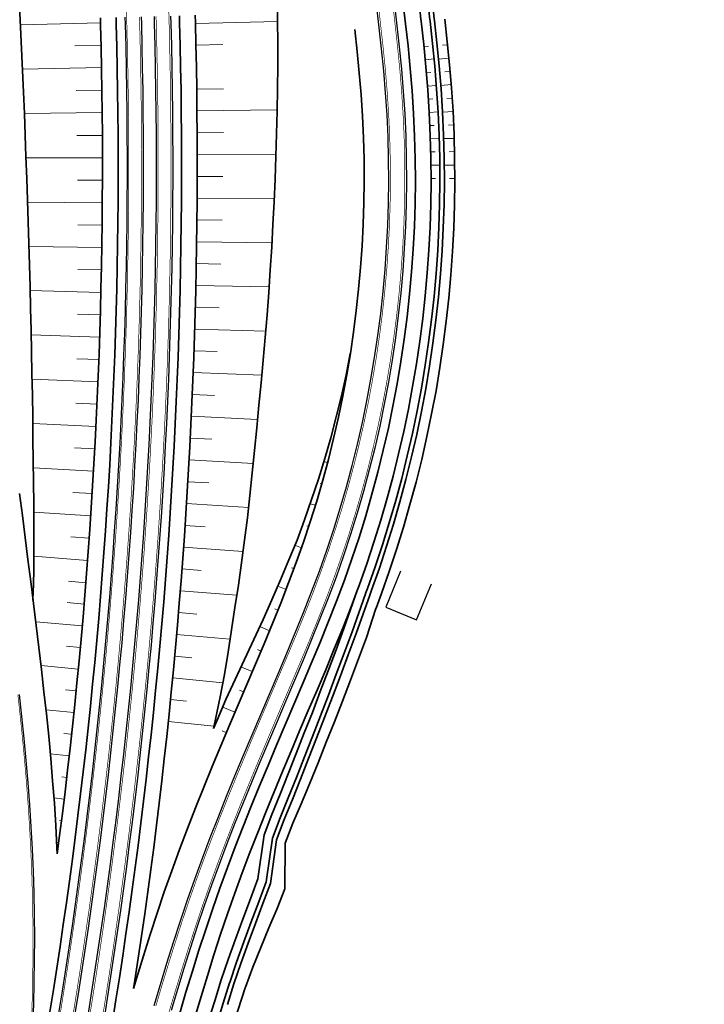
# Model space of a CAD drawing. Header units: metres. Extents: x 154839 to 161660, y 370737 to 378039.
# Tile 4 of 121: x 158459 to 158614, y 371177 to 371399. Entities that reach past the tile are written whole.
import ezdxf

# ---------------------------------------------------------------- set-up
doc = ezdxf.new("R2010")
doc.units = ezdxf.units.M
doc.linetypes.add('VW-3-3_STREEP', pattern=[6, 3, -3])
for name, color, linetype, lineweight in [('B-WE-GW-TALUDARCERING_KORT-G', 100, 'Continuous', 18), ('B-WE-GW-TALUDARCERING_LANG-G', 100, 'Continuous', 18), ('B-WE-GW-TALUDARCERING_WATER-G', 130, 'Continuous', 18), ('N-WE-GW-GRONDWERK_BERM-G', 100, 'Continuous', 35), ('N-WE-GW-WATERGANG-G', 130, 'Continuous', 35), ('N-WE-VH-VERHARDING_HALFVERHARDING_BERM-G', 252, 'Continuous', 35), ('N-WE-VH-VERHARDING_KANTVERHARDING-G', 210, 'Continuous', 30), ('N-WE-VW-MARKERING_LANGS_STREEP_33_015-G', 7, 'VW-3-3_STREEP', 35), ('N-WE-VW-MARKERING_LANGS_STREEP_DOORGETROKKEN_015-G', 7, 'Continuous', 35)]:
    doc.layers.add(name, color=color, linetype=linetype, lineweight=lineweight)

msp = doc.modelspace()

# ---------------------------------------------------------------- linework, layer by layer
at = {"layer": 'B-WE-GW-TALUDARCERING_KORT-G'}
for p, q in [((158471.66, 371393.55), (158477.59, 371393.69)), ((158505.09, 371393.81), (158499, 371393.68)), ((158471.93, 371383.45), (158477.78, 371383.55)), ((158505.19, 371383.86), (158499.18, 371383.76)), ((158505.19, 371373.97), (158499.28, 371373.92)), ((158472.13, 371373.31), (158477.88, 371373.33)), ((158472.26, 371363.22), (158477.89, 371363.2)), ((158505.1, 371364.07), (158499.3, 371364.08)), ((158504.91, 371354.18), (158499.23, 371354.23)), ((158472.32, 371353.14), (158477.82, 371353.07)), ((158472.31, 371343.05), (158477.66, 371342.94)), ((158504.63, 371344.29), (158499.09, 371344.38)), ((158504.25, 371334.4), (158498.87, 371334.53)), ((158472.23, 371332.98), (158477.42, 371332.82)), ((158472.08, 371322.91), (158477.09, 371322.72)), ((158503.77, 371324.51), (158498.57, 371324.69)), ((158503.2, 371314.63), (158498.19, 371314.84)), ((158471.86, 371312.84), (158476.67, 371312.62)), ((158502.58, 371304.74), (158497.73, 371304.99)), ((158471.57, 371302.78), (158476.17, 371302.53)), ((158501.88, 371294.86), (158497.18, 371295.13)), ((158527.05, 371294.72), (158527.37, 371294.62)), ((158471.21, 371292.74), (158475.58, 371292.46)), ((158501.09, 371284.98), (158496.56, 371285.28)), ((158524.01, 371285.16), (158524.45, 371285.02)), ((158470.79, 371282.7), (158474.91, 371282.4)), ((158500.18, 371275.11), (158495.86, 371275.44)), ((158520.58, 371275.73), (158521.14, 371275.52)), ((158470.26, 371272.66), (158474.15, 371272.35)), ((158469.95, 371267.86), (158473.76, 371267.53)), ((158499.17, 371265.26), (158495.07, 371265.6)), ((158516.84, 371266.43), (158517.51, 371266.16)), ((158469.78, 371257.99), (158472.9, 371257.71)), ((158512.88, 371257.23), (158513.67, 371256.89)), ((158498.08, 371255.4), (158494.21, 371255.76)), ((158469.53, 371248.15), (158471.96, 371247.91)), ((158508.87, 371248.07), (158509.75, 371247.69)), ((158496.84, 371245.58), (158493.27, 371245.94)), ((158469.19, 371238.32), (158470.93, 371238.13)), ((158504.94, 371238.88), (158505.86, 371238.5)), ((158468.75, 371228.49), (158469.83, 371228.36)), ((158468.2, 371218.66), (158468.65, 371218.6))]:
    msp.add_line(p, q, dxfattribs=at)
at = {"layer": 'B-WE-GW-TALUDARCERING_LANG-G'}
for p, q in [((158459.39, 371398.25), (158477.46, 371398.77)), ((158517.42, 371399.06), (158498.88, 371398.6)), ((158459.85, 371388.26), (158477.7, 371388.62)), ((158460.27, 371378.27), (158477.84, 371378.48)), ((158517.32, 371379.06), (158499.24, 371378.84)), ((158460.65, 371368.27), (158477.9, 371368.26)), ((158517.06, 371369.06), (158499.3, 371369)), ((158516.68, 371359.07), (158499.28, 371359.15)), ((158461, 371358.28), (158477.87, 371358.13)), ((158461.31, 371348.28), (158477.75, 371348)), ((158516.16, 371349.08), (158499.17, 371349.31)), ((158515.53, 371339.1), (158498.99, 371339.46)), ((158461.58, 371338.29), (158477.55, 371337.88)), ((158514.76, 371329.13), (158498.73, 371329.61)), ((158461.81, 371328.29), (158477.26, 371327.77)), ((158513.87, 371319.17), (158498.39, 371319.76)), ((158462.01, 371318.29), (158476.89, 371317.67)), ((158512.89, 371309.22), (158497.97, 371309.91)), ((158462.18, 371308.29), (158476.43, 371307.57)), ((158511.94, 371299.27), (158497.46, 371300.06)), ((158527.88, 371299.68), (158528.69, 371299.46)), ((158462.3, 371298.3), (158475.89, 371297.49)), ((158510.88, 371289.32), (158496.88, 371290.21)), ((158524.79, 371290.17), (158525.96, 371289.81)), ((158462.39, 371288.3), (158475.26, 371287.43)), ((158521.36, 371280.78), (158522.84, 371280.25)), ((158509.63, 371279.4), (158496.22, 371280.36)), ((158462.42, 371278.3), (158474.54, 371277.38)), ((158508.24, 371269.5), (158495.48, 371270.52)), ((158517.49, 371271.56), (158519.36, 371270.82)), ((158462.83, 371263.54), (158473.34, 371262.62)), ((158506.71, 371259.62), (158494.65, 371260.68)), ((158513.41, 371262.43), (158515.6, 371261.51)), ((158464.03, 371253.62), (158472.44, 371252.8)), ((158509.16, 371253.38), (158511.71, 371252.29)), ((158505.08, 371249.75), (158493.75, 371250.85)), ((158465.14, 371243.68), (158471.45, 371243.02)), ((158505.04, 371244.27), (158507.8, 371243.1)), ((158503.09, 371239.95), (158492.76, 371241.04)), ((158466.13, 371233.73), (158470.39, 371233.24)), ((158466.95, 371223.76), (158469.25, 371223.48)), ((158467.57, 371213.78), (158468.03, 371213.72))]:
    msp.add_line(p, q, dxfattribs=at)
at = {"layer": 'B-WE-GW-TALUDARCERING_WATER-G'}
for p, q in [((158551.46, 371393.48), (158550.46, 371393.38)), ((158554.63, 371393.66), (158555.81, 371393.78)), ((158552.75, 371390.59), (158550.76, 371390.4)), ((158553.76, 371390.56), (158556.1, 371390.79)), ((158552.02, 371387.52), (158551.03, 371387.44)), ((158555.2, 371387.67), (158556.38, 371387.77)), ((158553.27, 371384.62), (158551.28, 371384.45)), ((158554.28, 371384.58), (158556.63, 371384.78)), ((158552.48, 371381.56), (158551.48, 371381.49)), ((158555.66, 371381.66), (158556.84, 371381.74)), ((158553.67, 371378.63), (158551.67, 371378.5)), ((158554.67, 371378.59), (158557.03, 371378.7)), ((158552.81, 371375.59), (158551.81, 371375.54)), ((158555.99, 371375.65), (158557.16, 371375.7)), ((158553.93, 371372.64), (158551.93, 371372.58)), ((158554.93, 371372.6), (158557.29, 371372.66)), ((158553, 371369.61), (158552.01, 371369.58)), ((158556.18, 371369.63), (158557.36, 371369.66)), ((158554.05, 371366.64), (158552.05, 371366.62)), ((158555.05, 371366.6), (158557.41, 371366.62)), ((158553.07, 371363.63), (158552.07, 371363.62)), ((158556.25, 371363.61), (158557.43, 371363.62))]:
    msp.add_line(p, q, dxfattribs=at)
at = {"layer": 'N-WE-GW-GRONDWERK_BERM-G', "flags": 128}
for points in [[(158517.2, 371414.59), (158517.42, 371399.3), (158517.46, 371394.17), (158517.46, 371389.05), (158517.4, 371383.93), (158517.32, 371378.81), (158517.2, 371373.69), (158517.05, 371368.57), (158516.86, 371363.45), (158516.65, 371358.33), (158516.39, 371353.22), (158516.11, 371348.11), (158515.79, 371343), (158515.44, 371337.89), (158515.06, 371332.78), (158514.64, 371327.68), (158514.19, 371322.58), (158513.71, 371317.49), (158513.19, 371312.4), (158512.71, 371307.31), (158512.24, 371302.22), (158511.73, 371297.13), (158511.19, 371292.05), (158510.61, 371286.98), (158509.96, 371281.91), (158509.29, 371276.84), (158508.6, 371271.78), (158507.81, 371266.73), (158507.04, 371261.68), (158506.24, 371256.64), (158505.45, 371251.59), (158504.46, 371246.57), (158503.41, 371241.56), (158502.98, 371239.43)], [(158462.31, 371271.89), (158462.39, 371275.37), (158462.43, 371280.29), (158462.41, 371285.21), (158462.38, 371290.12), (158462.33, 371295.03), (158462.28, 371299.94), (158462.22, 371304.85), (158462.15, 371309.76), (158462.08, 371314.66), (158461.99, 371319.56), (158461.9, 371324.46), (158461.79, 371329.36), (158461.68, 371334.26), (158461.56, 371339.15), (158461.43, 371344.04), (158461.29, 371348.93), (158461.14, 371353.82), (158460.98, 371358.71), (158460.82, 371363.59), (158460.64, 371368.48), (158460.46, 371373.36), (158460.27, 371378.24), (158460.07, 371383.12), (158459.86, 371388), (158459.64, 371392.88), (158459.41, 371397.75), (158458.95, 371407.23)], [(158467.69, 371211.16), (158468.23, 371215.3), (158468.85, 371220.22), (158469.45, 371225.13), (158470.03, 371230.06), (158470.59, 371234.98), (158471.13, 371239.91), (158471.65, 371244.83), (158472.14, 371249.76), (158472.62, 371254.7), (158473.08, 371259.63), (158473.51, 371264.57), (158473.93, 371269.51), (158474.32, 371274.45), (158474.69, 371279.39), (158475.05, 371284.33), (158475.38, 371289.27), (158475.69, 371294.22), (158475.98, 371299.17), (158476.25, 371304.11), (158476.51, 371309.06), (158476.73, 371314.01), (158476.94, 371318.96), (158477.13, 371323.92), (158477.3, 371328.87), (158477.45, 371333.82), (158477.57, 371338.78), (158477.68, 371343.73), (158477.76, 371348.68), (158477.83, 371353.64), (158477.87, 371358.6), (158477.9, 371363.55), (158477.9, 371368.51), (158477.88, 371373.46), (158477.84, 371378.42), (158477.78, 371383.37), (158477.7, 371388.33), (158477.6, 371393.28), (158477.48, 371398.23), (158477.43, 371399.83)], [(158498.83, 371400.43), (158498.87, 371398.8), (158499, 371393.76), (158499.1, 371388.72), (158499.18, 371383.67), (158499.24, 371378.63), (158499.28, 371373.58), (158499.3, 371368.54), (158499.3, 371363.49), (158499.27, 371358.45), (158499.23, 371353.41), (158499.16, 371348.36), (158499.07, 371343.32), (158498.97, 371338.27), (158498.84, 371333.23), (158498.69, 371328.19), (158498.52, 371323.15), (158498.33, 371318.11), (158498.11, 371313.07), (158497.88, 371308.03), (158497.63, 371302.99), (158497.35, 371297.95), (158497.05, 371292.92), (158496.74, 371287.88), (158496.4, 371282.85), (158496.04, 371277.82), (158495.66, 371272.79), (158495.25, 371267.76), (158494.83, 371262.73), (158494.39, 371257.71), (158493.92, 371252.68), (158493.44, 371247.66), (158492.93, 371242.64), (158492.41, 371237.63), (158491.86, 371232.61), (158491.29, 371227.6), (158490.7, 371222.59), (158490.09, 371217.58), (158489.46, 371212.58), (158488.8, 371207.57), (158488.13, 371202.57), (158487.44, 371197.58), (158486.72, 371192.58), (158485.99, 371187.59), (158485.23, 371182.61), (158484.94, 371180.72)], [(158484.94, 371180.72), (158485.69, 371183.25), (158487.16, 371188.08), (158488.67, 371192.9), (158490.24, 371197.72), (158491.86, 371202.53), (158493.54, 371207.31), (158495.28, 371212.08), (158497.07, 371216.82), (158498.91, 371221.53), (158500.78, 371226.21), (158502.68, 371230.88), (158504.61, 371235.53), (158506.55, 371240.16), (158508.51, 371244.78), (158510.47, 371249.38), (158512.43, 371253.98), (158514.37, 371258.56), (158516.28, 371263.13), (158518.14, 371267.71), (158519.93, 371272.28), (158521.65, 371276.87), (158523.27, 371281.48), (158524.81, 371286.11), (158526.26, 371290.78), (158527.62, 371295.47), (158528.89, 371300.19), (158530.07, 371304.93), (158531.15, 371309.69), (158532.15, 371314.47), (158533.05, 371319.27), (158533.86, 371324.09), (158534.57, 371328.92), (158535.2, 371333.76), (158535.73, 371338.62), (158536.17, 371343.48), (158536.51, 371348.36), (158536.76, 371353.24), (158536.91, 371358.12), (158536.98, 371363), (158536.94, 371367.89), (158536.82, 371372.77), (158536.6, 371377.65), (158536.29, 371382.52), (158535.88, 371387.4), (158535.4, 371392.29), (158534.85, 371397.2)], [(158502.98, 371239.43), (158503.8, 371241.32), (158505.74, 371245.95), (158507.83, 371250.51), (158509.93, 371255.04), (158512.06, 371259.53), (158514.15, 371264.01), (158516.17, 371268.49), (158518.11, 371272.98), (158520, 371277.47), (158521.85, 371281.96), (158523.52, 371286.53), (158525.12, 371291.12), (158526.66, 371295.74), (158528.1, 371300.39), (158529.45, 371305.07), (158530.69, 371309.79), (158531.84, 371314.53), (158532.88, 371319.3), (158533.82, 371324.09)], [(158459.21, 371292.48), (158459.83, 371287.52), (158460.45, 371282.56), (158461.07, 371277.6), (158461.7, 371272.64), (158462.32, 371267.67), (158462.93, 371262.7), (158463.54, 371257.72), (158464.13, 371252.73), (158464.7, 371247.74), (158465.25, 371242.73), (158465.76, 371237.71), (158466.23, 371232.68), (158466.66, 371227.65), (158467.04, 371222.6), (158467.37, 371217.54), (158467.63, 371212.48), (158467.69, 371211.16)], [(158462.31, 371271.89), (158462.27, 371270.46), (158462.22, 371268.41)], [(158535.41, 371270.56), (158534.03, 371266.87), (158532.16, 371262.1), (158530.24, 371257.38), (158528.29, 371252.7), (158526.33, 371248.07), (158524.36, 371243.46), (158522.41, 371238.87), (158520.47, 371234.28), (158518.54, 371229.71), (158516.64, 371225.13), (158514.78, 371220.56), (158512.95, 371215.98), (158511.17, 371211.4), (158509.43, 371206.82), (158507.75, 371202.22), (158506.14, 371197.61), (158504.57, 371192.98), (158503.06, 371188.31), (158501.59, 371183.62), (158500.15, 371178.91), (158498.74, 371174.17)]]:
    msp.add_lwpolyline(points, dxfattribs=at)
at = {"layer": 'N-WE-GW-WATERGANG-G', "flags": 128}
for points in [[(158554.63, 371414.34, 0.22963), (158549.83, 371399.14), (158550.41, 371393.88), (158550.92, 371388.78), (158551.34, 371383.64), (158551.68, 371378.47), (158551.91, 371373.3), (158552.04, 371368.13), (158552.08, 371362.96), (158552.01, 371357.78), (158551.85, 371352.61), (158551.58, 371347.44), (158551.22, 371342.28), (158550.75, 371337.12), (158550.19, 371331.98), (158549.53, 371326.85), (158548.77, 371321.73), (158547.91, 371316.63), (158546.96, 371311.54), (158545.91, 371306.47), (158544.75, 371301.43), (158543.51, 371296.4), (158542.16, 371291.41), (158540.72, 371286.44), (158539.19, 371281.49), (158537.56, 371276.58), (158535.84, 371271.7), (158535.41, 371270.56), (158532.39, 371262.01), (158530.63, 371257.22), (158528.85, 371252.47), (158527.06, 371247.75), (158525.28, 371243.07), (158523.46, 371238.42), (158521.65, 371233.78), (158519.85, 371229.16), (158518, 371224.57), (158516.15, 371220), (158514.43, 371215.4), (158512.99, 371205.49), (158511.29, 371200.96), (158509.6, 371196.42), (158507.91, 371191.87), (158506.25, 371187.3), (158504.7, 371182.66), (158503.24, 371177.98), (158501.79, 371173.28)], [(158506.11, 371177.09), (158507.55, 371181.75, -0.005425), (158507.57, 371181.81), (158509.11, 371186.38), (158510.76, 371190.93), (158512.43, 371195.44), (158514.12, 371199.94), (158515.8, 371204.45), (158517.22, 371214.3), (158518.93, 371218.88), (158520.78, 371223.43), (158522.61, 371228.01), (158524.41, 371232.62), (158526.22, 371237.25), (158528.04, 371241.89), (158529.82, 371246.58), (158531.61, 371251.3), (158533.4, 371256.08), (158535.17, 371260.89), (158538.22, 371269.51, -0.004624), (158538.24, 371269.56), (158538.65, 371270.68), (158540.4, 371275.61), (158542.05, 371280.58), (158543.6, 371285.57), (158545.05, 371290.6), (158546.41, 371295.65), (158547.67, 371300.73), (158548.84, 371305.83), (158549.9, 371310.96), (158550.87, 371316.1), (158551.74, 371321.26), (158552.5, 371326.44), (158553.17, 371331.63), (158553.74, 371336.83), (158554.21, 371342.04), (158554.58, 371347.26), (158554.84, 371352.48), (158555.01, 371357.71), (158555.08, 371362.95), (158555.04, 371368.18), (158554.91, 371373.41), (158554.67, 371378.64), (158554.34, 371383.86), (158553.9, 371389.05), (158553.4, 371394.2), (158552.84, 371399.22, -0.280815), (158558.61, 371413.95, 0.188409)], [(158555.93, 371412.8, 0.23005), (158551.84, 371399.09), (158552.4, 371394.09), (158552.91, 371388.96), (158553.34, 371383.78), (158553.67, 371378.58), (158553.91, 371373.37), (158554.04, 371368.16), (158554.08, 371362.95), (158554.01, 371357.74), (158553.84, 371352.53), (158553.58, 371347.32), (158553.21, 371342.12), (158552.74, 371336.93), (158552.18, 371331.74), (158551.51, 371326.57), (158550.75, 371321.42), (158549.88, 371316.27), (158548.92, 371311.15), (158547.86, 371306.05), (158546.7, 371300.96), (158545.44, 371295.9), (158544.09, 371290.87), (158542.64, 371285.86), (158541.09, 371280.88), (158539.45, 371275.94), (158537.72, 371271.02), (158537.3, 371269.9, 0.004647), (158537.28, 371269.85), (158534.25, 371261.27), (158532.48, 371256.46), (158530.69, 371251.69), (158528.9, 371246.97), (158527.12, 371242.29), (158525.3, 371237.64), (158523.49, 371233.01), (158521.69, 371228.39), (158519.85, 371223.81), (158518.01, 371219.25), (158516.29, 371214.66), (158514.87, 371204.8), (158513.17, 371200.28), (158511.49, 371195.77), (158509.81, 371191.24), (158508.16, 371186.69), (158506.62, 371182.1, 0.005416), (158506.6, 371182.04), (158505.15, 371177.39), (158503.7, 371172.68)], [(158494.77, 371133.39), (158510.15, 371180.92, -0.009207), (158510.19, 371181.02), (158511.83, 371185.52), (158513.65, 371189.97), (158515.48, 371194.4), (158517.3, 371198.8), (158519.09, 371203.23), (158519.13, 371213.54), (158520.88, 371218.09), (158522.85, 371222.58), (158524.73, 371227.12), (158526.59, 371231.7), (158528.43, 371236.31), (158530.26, 371240.95), (158532.05, 371245.63), (158533.86, 371250.36), (158535.68, 371255.14), (158537.49, 371259.97), (158539.61, 371266.49, -0.01082), (158539.65, 371266.61), (158540.87, 371269.87), (158542.63, 371274.85), (158544.29, 371279.86), (158545.86, 371284.9), (158547.32, 371289.97), (158548.69, 371295.06), (158549.97, 371300.19), (158551.14, 371305.33), (158552.21, 371310.5), (158553.19, 371315.69), (158554.06, 371320.89), (158554.84, 371326.11), (158555.51, 371331.35), (158556.09, 371336.59), (158556.56, 371341.85), (158556.93, 371347.12), (158557.2, 371352.39), (158557.37, 371357.66), (158557.43, 371362.94), (158557.4, 371368.22), (158557.26, 371373.49), (158557.03, 371378.77), (158556.69, 371384.03), (158556.25, 371389.26), (158555.74, 371394.44), (158555.17, 371399.54, -0.310091)]]:
    msp.add_lwpolyline(points, format="xyb", dxfattribs=at)
at = {"layer": 'N-WE-VH-VERHARDING_HALFVERHARDING_BERM-G', "flags": 128}
for points in [[(158544.92, 371410.09), (158546.32, 371398.54), (158546.88, 371393.51), (158547.38, 371388.45), (158547.8, 371383.37), (158548.13, 371378.28), (158548.36, 371373.18), (158548.49, 371368.07), (158548.53, 371362.97), (158548.46, 371357.86), (158548.3, 371352.76), (158548.04, 371347.66), (158547.68, 371342.56), (158547.22, 371337.48), (158546.67, 371332.4), (158546.02, 371327.33), (158545.27, 371322.28), (158544.42, 371317.25), (158543.48, 371312.23), (158542.44, 371307.23), (158541.3, 371302.25), (158540.07, 371297.29), (158538.74, 371292.36), (158537.32, 371287.46), (158535.81, 371282.58), (158534.2, 371277.73), (158532.5, 371272.92), (158530.71, 371268.15), (158528.86, 371263.42), (158526.96, 371258.73), (158525.02, 371254.08), (158523.06, 371249.46), (158521.1, 371244.85), (158519.14, 371240.26), (158517.19, 371235.67), (158515.27, 371231.08), (158513.36, 371226.48), (158511.49, 371221.89), (158509.65, 371217.29), (158507.85, 371212.68), (158506.11, 371208.05), (158504.41, 371203.42), (158502.78, 371198.77), (158501.2, 371194.09), (158499.68, 371189.39), (158498.19, 371184.67), (158496.75, 371179.93), (158495.34, 371175.17)], [(158480.98, 371399.93), (158481.03, 371398.33), (158481.15, 371393.36), (158481.25, 371388.39), (158481.33, 371383.42), (158481.39, 371378.45), (158481.43, 371373.48), (158481.45, 371368.51), (158481.45, 371363.54), (158481.42, 371358.57), (158481.38, 371353.6), (158481.31, 371348.63), (158481.23, 371343.66), (158481.12, 371338.69), (158481, 371333.72), (158480.85, 371328.76), (158480.68, 371323.79), (158480.49, 371318.82), (158480.28, 371313.86), (158480.05, 371308.89), (158479.8, 371303.93), (158479.53, 371298.96), (158479.24, 371294), (158478.92, 371289.04), (158478.59, 371284.08), (158478.23, 371279.13), (158477.86, 371274.17), (158477.46, 371269.22), (158477.05, 371264.26), (158476.61, 371259.31), (158476.15, 371254.36), (158475.68, 371249.42), (158475.18, 371244.47), (158474.66, 371239.53), (158474.12, 371234.59), (158473.56, 371229.65), (158472.98, 371224.71), (158472.37, 371219.78), (158471.75, 371214.85), (158471.11, 371209.92), (158470.45, 371204.99), (158469.76, 371200.07), (158469.06, 371195.15), (158468.33, 371190.23), (158467.59, 371185.32), (158466.82, 371180.41), (158466.04, 371175.5)], [(158495.28, 371400.33), (158495.32, 371398.71), (158495.45, 371393.68), (158495.55, 371388.65), (158495.63, 371383.62), (158495.69, 371378.59), (158495.73, 371373.56), (158495.75, 371368.53), (158495.75, 371363.5), (158495.72, 371358.47), (158495.68, 371353.44), (158495.61, 371348.42), (158495.53, 371343.39), (158495.42, 371338.36), (158495.29, 371333.33), (158495.14, 371328.3), (158494.97, 371323.27), (158494.78, 371318.25), (158494.57, 371313.22), (158494.33, 371308.2), (158494.08, 371303.18), (158493.81, 371298.15), (158493.51, 371293.13), (158493.19, 371288.11), (158492.85, 371283.09), (158492.5, 371278.08), (158492.12, 371273.06), (158491.72, 371268.05), (158491.3, 371263.04), (158490.85, 371258.03), (158490.39, 371253.02), (158489.91, 371248.01), (158489.4, 371243.01), (158488.88, 371238), (158488.33, 371233), (158487.76, 371228.01), (158487.17, 371223.01), (158486.57, 371218.02), (158485.94, 371213.03), (158485.29, 371208.04), (158484.61, 371203.06), (158483.92, 371198.07), (158483.21, 371193.09), (158482.48, 371188.12), (158481.72, 371183.15), (158480.95, 371178.18), (158480.15, 371173.21)]]:
    msp.add_lwpolyline(points, dxfattribs=at)
at = {"layer": 'N-WE-VH-VERHARDING_KANTVERHARDING-G'}
msp.add_lwpolyline([(158489.58, 371176.86), (158491, 371181.66), (158492.46, 371186.44), (158493.96, 371191.22), (158495.51, 371195.98), (158497.11, 371200.72), (158498.76, 371205.44), (158500.48, 371210.14), (158502.25, 371214.83), (158504.07, 371219.49), (158505.92, 371224.14), (158507.81, 371228.77), (158509.73, 371233.39), (158511.67, 371238), (158513.62, 371242.6), (158515.58, 371247.2), (158517.54, 371251.8), (158519.49, 371256.41), (158521.41, 371261.02), (158523.29, 371265.65), (158525.11, 371270.3), (158526.86, 371274.97), (158528.52, 371279.68), (158530.1, 371284.41), (158531.58, 371289.18), (158532.97, 371293.98), (158534.26, 371298.8), (158535.46, 371303.64), (158536.57, 371308.51), (158537.59, 371313.39), (158538.51, 371318.3), (158539.34, 371323.22), (158540.07, 371328.16), (158540.71, 371333.11), (158541.25, 371338.07), (158541.7, 371343.04), (158542.05, 371348.02), (158542.3, 371353), (158542.46, 371357.99), (158542.53, 371362.98), (158542.49, 371367.98), (158542.37, 371372.97), (158542.14, 371377.95), (158541.82, 371382.93), (158541.41, 371387.91), (158540.92, 371392.88), (158539.18, 371408.42, 0.38572)], format="xyb", dxfattribs=at)
at = {"layer": 'N-WE-VH-VERHARDING_KANTVERHARDING-G', "flags": 128}
for points in [[(158543.76, 371403.45), (158544.89, 371393.3), (158545.39, 371388.27), (158545.81, 371383.23), (158546.13, 371378.17), (158546.36, 371373.11), (158546.49, 371368.04), (158546.53, 371362.97), (158546.46, 371357.9), (158546.3, 371352.84), (158546.04, 371347.78), (158545.69, 371342.72), (158545.23, 371337.67), (158544.68, 371332.64), (158544.03, 371327.61), (158543.29, 371322.6), (158542.45, 371317.6), (158541.51, 371312.62), (158540.48, 371307.65), (158539.36, 371302.71), (158538.13, 371297.79), (158536.82, 371292.9), (158535.41, 371288.03), (158533.9, 371283.19), (158532.31, 371278.38), (158530.62, 371273.6), (158528.85, 371268.86), (158527, 371264.16), (158525.11, 371259.49), (158523.17, 371254.86), (158521.22, 371250.24), (158519.26, 371245.64), (158517.3, 371241.04), (158515.35, 371236.44), (158513.42, 371231.85), (158511.51, 371227.24), (158509.63, 371222.64), (158507.79, 371218.02), (158505.99, 371213.39), (158504.23, 371208.75), (158502.53, 371204.09), (158500.89, 371199.42), (158499.3, 371194.72), (158497.77, 371190), (158496.28, 371185.26), (158494.83, 371180.51), (158493.42, 371175.73)], [(158482.98, 371399.99), (158483.03, 371398.38), (158483.15, 371393.4), (158483.25, 371388.43), (158483.33, 371383.45), (158483.39, 371378.47), (158483.43, 371373.49), (158483.45, 371368.51), (158483.45, 371363.54), (158483.42, 371358.56), (158483.38, 371353.58), (158483.31, 371348.6), (158483.23, 371343.62), (158483.12, 371338.65), (158482.99, 371333.67), (158482.85, 371328.69), (158482.68, 371323.72), (158482.49, 371318.74), (158482.28, 371313.77), (158482.05, 371308.79), (158481.8, 371303.82), (158481.53, 371298.85), (158481.23, 371293.88), (158480.92, 371288.91), (158480.58, 371283.95), (158480.23, 371278.98), (158479.85, 371274.02), (158479.46, 371269.05), (158479.04, 371264.09), (158478.6, 371259.13), (158478.14, 371254.17), (158477.67, 371249.22), (158477.17, 371244.27), (158476.65, 371239.31), (158476.11, 371234.37), (158475.54, 371229.42), (158474.96, 371224.47), (158474.36, 371219.53), (158473.74, 371214.59), (158473.09, 371209.66), (158472.43, 371204.72), (158471.74, 371199.79), (158471.04, 371194.86), (158470.31, 371189.94), (158469.56, 371185.02), (158468.8, 371180.1), (158468.01, 371175.18)], [(158486.63, 371400.09), (158486.68, 371398.48), (158486.8, 371393.49), (158486.9, 371388.49), (158486.98, 371383.5), (158487.04, 371378.51), (158487.08, 371373.51), (158487.1, 371368.52), (158487.1, 371363.53), (158487.07, 371358.53), (158487.03, 371353.54), (158486.96, 371348.55), (158486.88, 371343.55), (158486.77, 371338.56), (158486.64, 371333.57), (158486.5, 371328.58), (158486.33, 371323.59), (158486.14, 371318.6), (158485.93, 371313.61), (158485.69, 371308.62), (158485.44, 371303.63), (158485.17, 371298.64), (158484.88, 371293.66), (158484.56, 371288.68), (158484.23, 371283.69), (158483.87, 371278.71), (158483.49, 371273.73), (158483.1, 371268.75), (158482.68, 371263.78), (158482.24, 371258.8), (158481.78, 371253.83), (158481.3, 371248.86), (158480.8, 371243.89), (158480.28, 371238.93), (158479.73, 371233.96), (158479.17, 371229), (158478.59, 371224.04), (158477.98, 371219.08), (158477.36, 371214.13), (158476.71, 371209.18), (158476.04, 371204.23), (158475.36, 371199.28), (158474.65, 371194.34), (158473.92, 371189.4), (158473.17, 371184.46), (158472.4, 371179.53), (158471.61, 371174.6)], [(158474.57, 371174.11), (158475.37, 371179.06), (158476.14, 371184), (158476.89, 371188.95), (158477.62, 371193.91), (158478.33, 371198.86), (158479.02, 371203.82), (158479.68, 371208.78), (158480.33, 371213.75), (158480.96, 371218.71), (158481.56, 371223.68), (158482.15, 371228.66), (158482.71, 371233.63), (158483.26, 371238.61), (158483.78, 371243.58), (158484.28, 371248.57), (158484.77, 371253.55), (158485.23, 371258.53), (158485.67, 371263.52), (158486.09, 371268.51), (158486.48, 371273.5), (158486.86, 371278.49), (158487.22, 371283.49), (158487.55, 371288.48), (158487.87, 371293.48), (158488.16, 371298.47), (158488.44, 371303.47), (158488.69, 371308.47), (158488.92, 371313.47), (158489.13, 371318.48), (158489.32, 371323.48), (158489.49, 371328.48), (158489.64, 371333.49), (158489.77, 371338.49), (158489.88, 371343.5), (158489.96, 371348.5), (158490.03, 371353.51), (158490.07, 371358.51), (158490.1, 371363.52), (158490.1, 371368.52), (158490.08, 371373.53), (158490.04, 371378.54), (158489.98, 371383.54), (158489.9, 371388.55), (158489.8, 371393.55), (158489.68, 371398.56), (158489.63, 371400.17)], [(158545.19, 371274.95), (158541.85, 371266.83), (158548.78, 371263.96), (158552.14, 371272.09)], [(158462.22, 371172.19), (158462.39, 371177.19), (158462.52, 371182.2), (158462.59, 371187.2), (158462.6, 371192.21), (158462.55, 371197.21), (158462.46, 371202.22), (158462.3, 371207.22), (158462.09, 371212.22), (158461.83, 371217.22), (158461.5, 371222.21), (158461.13, 371227.2), (158460.7, 371232.19), (158460.23, 371237.17), (158459.73, 371242.15), (158459.19, 371247.12)]]:
    msp.add_lwpolyline(points, dxfattribs=at)
at = {"layer": 'N-WE-VH-VERHARDING_KANTVERHARDING-G'}
msp.add_lwpolyline([(158493.28, 371400.27), (158493.32, 371398.66), (158493.45, 371393.64), (158493.55, 371388.62), (158493.63, 371383.59), (158493.69, 371378.57), (158493.73, 371373.55), (158493.75, 371368.53), (158493.75, 371363.51), (158493.72, 371358.49), (158493.68, 371353.47), (158493.61, 371348.45), (158493.53, 371343.42), (158493.42, 371338.4), (158493.29, 371333.38), (158493.14, 371328.37), (158492.97, 371323.35), (158492.78, 371318.33), (158492.57, 371313.31), (158492.34, 371308.3), (158492.08, 371303.28), (158491.81, 371298.27), (158491.51, 371293.25), (158491.2, 371288.24), (158490.86, 371283.23), (158490.5, 371278.22), (158490.12, 371273.22), (158489.72, 371268.21), (158489.3, 371263.21), (158488.86, 371258.21), (158488.4, 371253.21), (158487.92, 371248.21), (158487.41, 371243.21), (158486.89, 371238.22), (158486.34, 371233.23), (158485.78, 371228.24), (158485.19, 371223.25), (158484.58, 371218.26), (158483.95, 371213.28), (158483.3, 371208.3), (158482.63, 371203.33), (158481.94, 371198.35), (158481.23, 371193.38), (158480.5, 371188.41), (158479.74, 371183.45), (158478.97, 371178.49), (158478.18, 371173.53)], dxfattribs=at)
at = {"layer": 'N-WE-VW-MARKERING_LANGS_STREEP_33_015-G', "flags": 128}
for points in [[(158420.13, 371751.59, 0.15, 0.15, 0), (158420.66, 371750.06, 0.15, 0.15, 0), (158422.24, 371745.34, 0.15, 0.15, 0), (158423.81, 371740.62, 0.15, 0.15, 0), (158425.36, 371735.88, 0.15, 0.15, 0), (158426.89, 371731.14, 0.15, 0.15, 0), (158428.4, 371726.4, 0.15, 0.15, 0), (158429.89, 371721.64, 0.15, 0.15, 0), (158431.36, 371716.89, 0.15, 0.15, 0), (158432.81, 371712.12, 0.15, 0.15, 0), (158434.23, 371707.35, 0.15, 0.15, 0), (158435.64, 371702.57, 0.15, 0.15, 0), (158437.03, 371697.79, 0.15, 0.15, 0), (158438.4, 371693, 0.15, 0.15, 0), (158439.75, 371688.21, 0.15, 0.15, 0), (158441.08, 371683.41, 0.15, 0.15, 0), (158442.39, 371678.61, 0.15, 0.15, 0), (158443.68, 371673.8, 0.15, 0.15, 0), (158444.95, 371668.98, 0.15, 0.15, 0), (158446.2, 371664.16, 0.15, 0.15, 0), (158447.43, 371659.33, 0.15, 0.15, 0), (158448.64, 371654.5, 0.15, 0.15, 0), (158449.83, 371649.67, 0.15, 0.15, 0), (158451, 371644.83, 0.15, 0.15, 0), (158452.15, 371639.98, 0.15, 0.15, 0), (158453.28, 371635.13, 0.15, 0.15, 0), (158454.39, 371630.27, 0.15, 0.15, 0), (158455.48, 371625.41, 0.15, 0.15, 0), (158456.54, 371620.55, 0.15, 0.15, 0), (158457.59, 371615.68, 0.15, 0.15, 0), (158458.62, 371610.81, 0.15, 0.15, 0), (158459.63, 371605.93, 0.15, 0.15, 0), (158460.61, 371601.05, 0.15, 0.15, 0), (158461.58, 371596.17, 0.15, 0.15, 0), (158462.53, 371591.28, 0.15, 0.15, 0), (158463.45, 371586.38, 0.15, 0.15, 0), (158464.36, 371581.49, 0.15, 0.15, 0), (158465.24, 371576.58, 0.15, 0.15, 0), (158466.11, 371571.68, 0.15, 0.15, 0), (158466.95, 371566.77, 0.15, 0.15, 0), (158467.77, 371561.86, 0.15, 0.15, 0), (158468.58, 371556.95, 0.15, 0.15, 0), (158469.36, 371552.03, 0.15, 0.15, 0), (158470.12, 371547.11, 0.15, 0.15, 0), (158470.86, 371542.18, 0.15, 0.15, 0), (158471.59, 371537.25, 0.15, 0.15, 0), (158472.29, 371532.32, 0.15, 0.15, 0), (158472.97, 371527.39, 0.15, 0.15, 0), (158473.63, 371522.45, 0.15, 0.15, 0), (158474.26, 371517.51, 0.15, 0.15, 0), (158474.88, 371512.57, 0.15, 0.15, 0), (158475.48, 371507.63, 0.15, 0.15, 0), (158476.06, 371502.68, 0.15, 0.15, 0), (158476.61, 371497.73, 0.15, 0.15, 0), (158477.15, 371492.78, 0.15, 0.15, 0), (158477.67, 371487.83, 0.15, 0.15, 0), (158478.16, 371482.87, 0.15, 0.15, 0), (158478.63, 371477.92, 0.15, 0.15, 0), (158479.09, 371472.96, 0.15, 0.15, 0), (158479.52, 371468, 0.15, 0.15, 0), (158479.93, 371463.03, 0.15, 0.15, 0), (158480.32, 371458.07, 0.15, 0.15, 0), (158480.69, 371453.1, 0.15, 0.15, 0), (158481.04, 371448.13, 0.15, 0.15, 0), (158481.34, 371443.67, 0.15, 0.15, 0), (158481.37, 371443.16, 0.15, 0.15, 0), (158481.41, 371442.51, 0.15, 0.15, 0), (158481.68, 371438.19, 0.15, 0.15, 0), (158481.97, 371433.22, 0.15, 0.15, 0), (158482.24, 371428.25, 0.15, 0.15, 0), (158482.48, 371423.28, 0.15, 0.15, 0), (158482.71, 371418.3, 0.15, 0.15, 0), (158482.91, 371413.32, 0.15, 0.15, 0), (158483.1, 371408.35, 0.15, 0.15, 0), (158483.26, 371403.37, 0.15, 0.15, 0), (158483.36, 371400, 0.15, 0.15, 0), (158483.4, 371398.39, 0.15, 0.15, 0), (158483.52, 371393.41, 0.15, 0.15, 0), (158483.63, 371388.43, 0.15, 0.15, 0), (158483.71, 371383.45, 0.15, 0.15, 0), (158483.77, 371378.48, 0.15, 0.15, 0), (158483.81, 371373.5, 0.15, 0.15, 0), (158483.82, 371368.52, 0.15, 0.15, 0), (158483.82, 371363.53, 0.15, 0.15, 0), (158483.8, 371358.55, 0.15, 0.15, 0), (158483.75, 371353.58, 0.15, 0.15, 0), (158483.69, 371348.6, 0.15, 0.15, 0), (158483.6, 371343.62, 0.15, 0.15, 0), (158483.5, 371338.64, 0.15, 0.15, 0), (158483.37, 371333.66, 0.15, 0.15, 0), (158483.22, 371328.68, 0.15, 0.15, 0), (158483.05, 371323.7, 0.15, 0.15, 0), (158482.86, 371318.73, 0.15, 0.15, 0), (158482.65, 371313.75, 0.15, 0.15, 0), (158482.42, 371308.78, 0.15, 0.15, 0), (158482.17, 371303.8, 0.15, 0.15, 0), (158481.9, 371298.83, 0.15, 0.15, 0), (158481.61, 371293.86, 0.15, 0.15, 0), (158481.29, 371288.89, 0.15, 0.15, 0), (158480.96, 371283.92, 0.15, 0.15, 0), (158480.6, 371278.95, 0.15, 0.15, 0), (158480.23, 371273.99, 0.15, 0.15, 0), (158479.83, 371269.02, 0.15, 0.15, 0), (158479.41, 371264.06, 0.15, 0.15, 0), (158478.98, 371259.1, 0.15, 0.15, 0), (158478.52, 371254.14, 0.15, 0.15, 0), (158478.04, 371249.18, 0.15, 0.15, 0), (158477.54, 371244.23, 0.15, 0.15, 0), (158477.02, 371239.27, 0.15, 0.15, 0), (158476.48, 371234.32, 0.15, 0.15, 0), (158475.92, 371229.38, 0.15, 0.15, 0), (158475.33, 371224.43, 0.15, 0.15, 0), (158474.73, 371219.49, 0.15, 0.15, 0), (158474.11, 371214.55, 0.15, 0.15, 0), (158473.46, 371209.61, 0.15, 0.15, 0), (158472.8, 371204.67, 0.15, 0.15, 0), (158472.11, 371199.74, 0.15, 0.15, 0), (158471.41, 371194.81, 0.15, 0.15, 0), (158470.68, 371189.88, 0.15, 0.15, 0), (158469.94, 371184.96, 0.15, 0.15, 0), (158469.17, 371180.04, 0.15, 0.15, 0), (158468.38, 371175.12, 0.15, 0.15, 0), (158467.57, 371170.21, 0.15, 0.15, 0), (158466.74, 371165.3, 0.15, 0.15, 0), (158465.89, 371160.39, 0.15, 0.15, 0), (158465.02, 371155.48, 0.15, 0.15, 0), (158464.42, 371152.14, 0, 0, 0)], [(158431.79, 371746.9, 0.15, 0.15, 0), (158432.88, 371743.6, 0.15, 0.15, 0), (158434.44, 371738.83, 0.15, 0.15, 0), (158435.98, 371734.05, 0.15, 0.15, 0), (158437.5, 371729.27, 0.15, 0.15, 0), (158439.01, 371724.48, 0.15, 0.15, 0), (158440.49, 371719.68, 0.15, 0.15, 0), (158441.95, 371714.88, 0.15, 0.15, 0), (158443.39, 371710.07, 0.15, 0.15, 0), (158444.81, 371705.26, 0.15, 0.15, 0), (158446.21, 371700.44, 0.15, 0.15, 0), (158447.59, 371695.61, 0.15, 0.15, 0), (158448.95, 371690.78, 0.15, 0.15, 0), (158450.29, 371685.94, 0.15, 0.15, 0), (158451.61, 371681.1, 0.15, 0.15, 0), (158452.91, 371676.25, 0.15, 0.15, 0), (158454.19, 371671.4, 0.15, 0.15, 0), (158455.45, 371666.54, 0.15, 0.15, 0), (158456.69, 371661.67, 0.15, 0.15, 0), (158457.91, 371656.8, 0.15, 0.15, 0), (158459.11, 371651.93, 0.15, 0.15, 0), (158460.29, 371647.05, 0.15, 0.15, 0), (158461.45, 371642.16, 0.15, 0.15, 0), (158462.58, 371637.28, 0.15, 0.15, 0), (158463.7, 371632.38, 0.15, 0.15, 0), (158464.8, 371627.48, 0.15, 0.15, 0), (158465.88, 371622.58, 0.15, 0.15, 0), (158466.93, 371617.67, 0.15, 0.15, 0), (158467.97, 371612.76, 0.15, 0.15, 0), (158468.98, 371607.84, 0.15, 0.15, 0), (158469.98, 371602.92, 0.15, 0.15, 0), (158470.95, 371598, 0.15, 0.15, 0), (158471.91, 371593.07, 0.15, 0.15, 0), (158472.84, 371588.14, 0.15, 0.15, 0), (158473.75, 371583.2, 0.15, 0.15, 0), (158474.64, 371578.26, 0.15, 0.15, 0), (158475.51, 371573.32, 0.15, 0.15, 0), (158476.37, 371568.37, 0.15, 0.15, 0), (158477.2, 371563.42, 0.15, 0.15, 0), (158478.01, 371558.47, 0.15, 0.15, 0), (158478.79, 371553.51, 0.15, 0.15, 0), (158479.56, 371548.55, 0.15, 0.15, 0), (158480.31, 371543.58, 0.15, 0.15, 0), (158481.04, 371538.62, 0.15, 0.15, 0), (158481.74, 371533.65, 0.15, 0.15, 0), (158482.43, 371528.67, 0.15, 0.15, 0), (158483.09, 371523.7, 0.15, 0.15, 0), (158483.74, 371518.72, 0.15, 0.15, 0), (158484.36, 371513.74, 0.15, 0.15, 0), (158484.96, 371508.76, 0.15, 0.15, 0), (158485.55, 371503.77, 0.15, 0.15, 0), (158486.11, 371498.78, 0.15, 0.15, 0), (158486.65, 371493.79, 0.15, 0.15, 0), (158487.17, 371488.8, 0.15, 0.15, 0), (158487.66, 371483.8, 0.15, 0.15, 0), (158488.14, 371478.81, 0.15, 0.15, 0), (158488.6, 371473.81, 0.15, 0.15, 0), (158489.04, 371468.81, 0.15, 0.15, 0), (158489.45, 371463.8, 0.15, 0.15, 0), (158489.84, 371458.8, 0.15, 0.15, 0), (158490.22, 371453.79, 0.15, 0.15, 0), (158490.57, 371448.78, 0.15, 0.15, 0), (158490.87, 371444.29, 0.15, 0.15, 0), (158490.9, 371443.78, 0.15, 0.15, 0), (158490.94, 371443.12, 0.15, 0.15, 0), (158491.21, 371438.77, 0.15, 0.15, 0), (158491.5, 371433.75, 0.15, 0.15, 0), (158491.77, 371428.74, 0.15, 0.15, 0), (158492.02, 371423.73, 0.15, 0.15, 0), (158492.25, 371418.71, 0.15, 0.15, 0), (158492.46, 371413.7, 0.15, 0.15, 0), (158492.64, 371408.68, 0.15, 0.15, 0), (158492.81, 371403.66, 0.15, 0.15, 0), (158492.9, 371400.26, 0.15, 0.15, 0), (158492.95, 371398.65, 0.15, 0.15, 0), (158493.07, 371393.63, 0.15, 0.15, 0), (158493.17, 371388.61, 0.15, 0.15, 0), (158493.26, 371383.59, 0.15, 0.15, 0), (158493.32, 371378.57, 0.15, 0.15, 0), (158493.35, 371373.55, 0.15, 0.15, 0), (158493.37, 371368.53, 0.15, 0.15, 0), (158493.37, 371363.51, 0.15, 0.15, 0), (158493.35, 371358.49, 0.15, 0.15, 0), (158493.3, 371353.47, 0.15, 0.15, 0), (158493.24, 371348.45, 0.15, 0.15, 0), (158493.15, 371343.43, 0.15, 0.15, 0), (158493.04, 371338.41, 0.15, 0.15, 0), (158492.92, 371333.39, 0.15, 0.15, 0), (158492.77, 371328.38, 0.15, 0.15, 0), (158492.6, 371323.36, 0.15, 0.15, 0), (158492.41, 371318.34, 0.15, 0.15, 0), (158492.19, 371313.33, 0.15, 0.15, 0), (158491.96, 371308.31, 0.15, 0.15, 0), (158491.71, 371303.3, 0.15, 0.15, 0), (158491.43, 371298.29, 0.15, 0.15, 0), (158491.14, 371293.28, 0.15, 0.15, 0), (158490.82, 371288.27, 0.15, 0.15, 0), (158490.49, 371283.26, 0.15, 0.15, 0), (158490.13, 371278.25, 0.15, 0.15, 0), (158489.75, 371273.25, 0.15, 0.15, 0), (158489.35, 371268.24, 0.15, 0.15, 0), (158488.93, 371263.24, 0.15, 0.15, 0), (158488.49, 371258.24, 0.15, 0.15, 0), (158488.03, 371253.24, 0.15, 0.15, 0), (158487.54, 371248.24, 0.15, 0.15, 0), (158487.04, 371243.25, 0.15, 0.15, 0), (158486.51, 371238.26, 0.15, 0.15, 0), (158485.97, 371233.27, 0.15, 0.15, 0), (158485.4, 371228.28, 0.15, 0.15, 0), (158484.82, 371223.29, 0.15, 0.15, 0), (158484.21, 371218.31, 0.15, 0.15, 0), (158483.58, 371213.33, 0.15, 0.15, 0), (158482.93, 371208.35, 0.15, 0.15, 0), (158482.26, 371203.38, 0.15, 0.15, 0), (158481.57, 371198.41, 0.15, 0.15, 0), (158480.86, 371193.44, 0.15, 0.15, 0), (158480.13, 371188.47, 0.15, 0.15, 0), (158479.37, 371183.51, 0.15, 0.15, 0), (158478.6, 371178.55, 0.15, 0.15, 0), (158477.81, 371173.59, 0.15, 0.15, 0), (158476.99, 371168.64, 0.15, 0.15, 0), (158476.16, 371163.69, 0.15, 0.15, 0), (158475.3, 371158.74, 0.15, 0.15, 0), (158474.42, 371153.8, 0.15, 0.15, 0), (158473.53, 371148.86, 0.15, 0.15, 0), (158472.61, 371143.92, 0.15, 0.15, 0), (158471.67, 371138.99, 0.15, 0.15, 0), (158470.71, 371134.06, 0.15, 0.15, 0), (158469.73, 371129.14, 0.15, 0.15, 0), (158468.73, 371124.22, 0.15, 0.15, 0), (158467.71, 371119.31, 0.15, 0.15, 0), (158466.67, 371114.4, 0.15, 0.15, 0), (158465.61, 371109.49, 0.15, 0.15, 0), (158464.53, 371104.59, 0.15, 0.15, 0), (158463.57, 371100.34, 0, 0, 0)], [(158331.73, 370737.77, 0.15, 0.15, 0), (158334.54, 370744.6, 0.15, 0.15, 0), (158335.5, 370746.92, 0.15, 0.15, -0.01249), (158341.48, 370760.48, 0.15, 0.15, 0), (158347.05, 370772.29, 0.15, 0.15, 0.01249), (158353.15, 370786.13, 0.15, 0.15, 0), (158353.92, 370787.99, 0.15, 0.15, 0), (158363.13, 370810.35, 0.15, 0.15, 0), (158363.46, 370811.17, 0.15, 0.15, 0), (158367.27, 370820.41, 0.15, 0.15, 0), (158367.53, 370821.05, 0.15, 0.15, 0), (158371.08, 370829.66, 0.15, 0.15, 0), (158374.88, 370838.91, 0.15, 0.15, 0), (158378.69, 370848.15, 0.15, 0.15, 0), (158380.59, 370852.78, 0.15, 0.15, 0), (158382.5, 370857.4, 0.15, 0.15, 0), (158384.39, 370862.03, 0.15, 0.15, 0), (158386.3, 370866.66, 0.15, 0.15, 0), (158388.19, 370871.29, 0.15, 0.15, 0), (158390.08, 370875.92, 0.15, 0.15, 0), (158391.97, 370880.56, 0.15, 0.15, 0), (158393.85, 370885.2, 0.15, 0.15, 0), (158395.73, 370889.84, 0.15, 0.15, 0), (158397.6, 370894.48, 0.15, 0.15, 0), (158399.46, 370899.13, 0.15, 0.15, 0), (158401.32, 370903.78, 0.15, 0.15, 0), (158403.16, 370908.44, 0.15, 0.15, 0), (158405, 370913.1, 0.15, 0.15, 0), (158406.82, 370917.77, 0.15, 0.15, 0), (158408.65, 370922.44, 0.15, 0.15, 0), (158410.72, 370927.85, 0.15, 0.15, 0), (158412.43, 370931.73, 0.15, 0.15, 0), (158414.45, 370936.33, 0.15, 0.15, 0), (158416.47, 370940.93, 0.15, 0.15, 0), (158418.49, 370945.53, 0.15, 0.15, 0), (158420.51, 370950.13, 0.15, 0.15, 0), (158422.54, 370954.74, 0.15, 0.15, 0), (158424.56, 370959.35, 0.15, 0.15, 0), (158426.59, 370963.97, 0.15, 0.15, 0), (158428.62, 370968.58, 0.15, 0.15, 0), (158430.65, 370973.21, 0.15, 0.15, 0), (158432.45, 370977.91, 0.15, 0.15, 0), (158434.06, 370982.68, 0.15, 0.15, 0), (158435.65, 370987.46, 0.15, 0.15, 0), (158437.22, 370992.24, 0.15, 0.15, 0), (158438.77, 370997.03, 0.15, 0.15, 0), (158440.3, 371001.82, 0.15, 0.15, 0), (158441.81, 371006.63, 0.15, 0.15, 0), (158443.3, 371011.43, 0.15, 0.15, 0), (158444.77, 371016.25, 0.15, 0.15, 0), (158446.22, 371021.07, 0.15, 0.15, 0), (158447.65, 371025.89, 0.15, 0.15, 0), (158449.06, 371030.73, 0.15, 0.15, 0), (158450.45, 371035.56, 0.15, 0.15, 0), (158451.82, 371040.41, 0.15, 0.15, 0), (158453.37, 371045.99, 0.15, 0.15, -0.012132), (158454.78, 371050.63, 0.15, 0.15, 0), (158456.62, 371056.17, 0.15, 0.15, 0), (158458.19, 371060.92, 0.15, 0.15, 0), (158459.76, 371065.67, 0.15, 0.15, 0), (158461.33, 371070.41, 0.15, 0.15, 0), (158462.9, 371075.16, 0.15, 0.15, 0), (158464.47, 371079.92, 0.15, 0.15, 0), (158466.02, 371084.68, 0.15, 0.15, 0), (158467.55, 371089.45, 0.15, 0.15, 0), (158469.08, 371094.23, 0.15, 0.15, 0), (158470.58, 371099, 0.15, 0.15, 0), (158472.08, 371103.78, 0.15, 0.15, 0), (158473.56, 371108.57, 0.15, 0.15, 0), (158475.02, 371113.36, 0.15, 0.15, 0), (158476.48, 371118.15, 0.15, 0.15, 0), (158477.91, 371122.95, 0.15, 0.15, 0), (158479.34, 371127.75, 0.15, 0.15, 0), (158480.75, 371132.56, 0.15, 0.15, 0), (158482.14, 371137.37, 0.15, 0.15, 0), (158483.52, 371142.19, 0.15, 0.15, 0), (158484.89, 371147.01, 0.15, 0.15, 0), (158486.25, 371151.83, 0.15, 0.15, 0), (158487.6, 371156.64, 0.15, 0.15, 0), (158488.94, 371161.45, 0.15, 0.15, 0), (158490.3, 371166.26, 0.15, 0.15, 0), (158491.67, 371171.05, 0.15, 0.15, 0), (158493.06, 371175.84, 0.15, 0.15, 0), (158494.48, 371180.61, 0.15, 0.15, 0), (158495.92, 371185.37, 0.15, 0.15, 0), (158497.41, 371190.12, 0.15, 0.15, 0), (158498.95, 371194.84, 0.15, 0.15, 0), (158500.53, 371199.54, 0.15, 0.15, 0), (158502.18, 371204.22, 0.15, 0.15, 0), (158503.88, 371208.88, 0.15, 0.15, 0), (158505.63, 371213.53, 0.15, 0.15, 0), (158507.44, 371218.16, 0.15, 0.15, 0), (158509.28, 371222.78, 0.15, 0.15, 0), (158511.17, 371227.39, 0.15, 0.15, 0), (158513.07, 371231.99, 0.15, 0.15, 0), (158515.01, 371236.59, 0.15, 0.15, 0), (158516.95, 371241.19, 0.15, 0.15, 0), (158518.91, 371245.78, 0.15, 0.15, 0), (158520.87, 371250.38, 0.15, 0.15, 0), (158522.83, 371255, 0.15, 0.15, 0), (158524.76, 371259.64, 0.15, 0.15, 0), (158526.66, 371264.3, 0.15, 0.15, 0), (158528.5, 371269, 0.15, 0.15, 0), (158530.27, 371273.73, 0.15, 0.15, 0), (158531.95, 371278.5, 0.15, 0.15, 0), (158533.55, 371283.31, 0.15, 0.15, 0), (158535.05, 371288.14, 0.15, 0.15, 0), (158536.46, 371293, 0.15, 0.15, 0), (158537.77, 371297.89, 0.15, 0.15, 0), (158538.99, 371302.8, 0.15, 0.15, 0), (158540.12, 371307.73, 0.15, 0.15, 0), (158541.15, 371312.69, 0.15, 0.15, 0), (158542.08, 371317.66, 0.15, 0.15, 0), (158542.92, 371322.65, 0.15, 0.15, 0), (158543.66, 371327.66, 0.15, 0.15, 0), (158544.31, 371332.68, 0.15, 0.15, 0), (158544.86, 371337.71, 0.15, 0.15, 0), (158545.31, 371342.75, 0.15, 0.15, 0), (158545.67, 371347.8, 0.15, 0.15, 0), (158545.93, 371352.85, 0.15, 0.15, 0), (158546.09, 371357.91, 0.15, 0.15, 0), (158546.15, 371362.97, 0.15, 0.15, 0), (158546.12, 371368.03, 0.15, 0.15, 0), (158545.99, 371373.09, 0.15, 0.15, 0), (158545.76, 371378.15, 0.15, 0.15, 0), (158545.44, 371383.2, 0.15, 0.15, 0), (158545.02, 371388.24, 0.15, 0.15, 0), (158544.52, 371393.26, 0.15, 0.15, 0), (158543.96, 371398.26, 0.15, 0.15, 0), (158543.39, 371403.41, 0.15, 0.15, 0), (158543.39, 371403.41, 0.15, 0.15, -0.257142), (158547.95, 371414.44, 0.15, 0.15, 0.089973), (158552.08, 371419.19, 0.15, 0.15, -0.217373), (158562.57, 371426.46, 0.15, 0.15, 0), (158565.23, 371426.95, 0.15, 0.15, 0), (158567.77, 371427.48, 0.15, 0.15, 0), (158570.31, 371428.07, 0.15, 0.15, 0), (158572.85, 371428.72, 0.15, 0.15, 0), (158575.05, 371429.34, 0.15, 0.15, 0), (158577.24, 371430.02, 0.15, 0.15, 0), (158577.88, 371430.23, 0.15, 0.15, 0), (158580.37, 371431.09, 0.15, 0.15, 0), (158582.84, 371432.01, 0.15, 0.15, 0), (158585.29, 371433, 0.15, 0.15, 0), (158587.7, 371434.04, 0.15, 0.15, 0), (158590.09, 371435.15, 0.15, 0.15, 0), (158592.45, 371436.32, 0.15, 0.15, 0), (158594.78, 371437.54, 0.15, 0.15, 0), (158597.08, 371438.83, 0.15, 0.15, 0), (158599.34, 371440.17, 0.15, 0.15, 0), (158601.57, 371441.57, 0.15, 0.15, 0), (158603.76, 371443.02, 0.15, 0.15, 0), (158605.91, 371444.53, 0.15, 0.15, 0), (158608.02, 371446.1, 0.15, 0.15, 0), (158610.09, 371447.71, 0.15, 0.15, 0), (158612.12, 371449.38, 0.15, 0.15, 0), (158613.68, 371450.72, 0, 0, 0)]]:
    msp.add_lwpolyline(points, format="xyseb", dxfattribs=at)
at = {"layer": 'N-WE-VW-MARKERING_LANGS_STREEP_DOORGETROKKEN_015-G', "flags": 128}
for points in [[(158539.55, 371408.46, 0.15, 0.15, 0), (158540.73, 371397.88, 0.15, 0.15, 0), (158541.29, 371392.92, 0.15, 0.15, 0), (158541.78, 371387.94, 0.15, 0.15, 0), (158542.19, 371382.96, 0.15, 0.15, 0), (158542.51, 371377.97, 0.15, 0.15, 0), (158542.74, 371372.98, 0.15, 0.15, 0), (158542.87, 371367.98, 0.15, 0.15, 0), (158542.9, 371362.98, 0.15, 0.15, 0), (158542.84, 371357.99, 0.15, 0.15, 0), (158542.68, 371352.99, 0.15, 0.15, 0), (158542.42, 371348, 0.15, 0.15, 0), (158542.07, 371343.01, 0.15, 0.15, 0), (158541.62, 371338.03, 0.15, 0.15, 0), (158541.08, 371333.06, 0.15, 0.15, 0), (158540.44, 371328.11, 0.15, 0.15, 0), (158539.71, 371323.16, 0.15, 0.15, 0), (158538.88, 371318.23, 0.15, 0.15, 0), (158537.96, 371313.32, 0.15, 0.15, 0), (158536.94, 371308.43, 0.15, 0.15, 0), (158535.83, 371303.55, 0.15, 0.15, 0), (158534.62, 371298.7, 0.15, 0.15, 0), (158533.33, 371293.87, 0.15, 0.15, 0), (158531.94, 371289.07, 0.15, 0.15, 0), (158530.45, 371284.3, 0.15, 0.15, 0), (158528.88, 371279.56, 0.15, 0.15, 0), (158527.21, 371274.84, 0.15, 0.15, 0), (158525.46, 371270.16, 0.15, 0.15, 0), (158523.64, 371265.51, 0.15, 0.15, 0), (158521.76, 371260.88, 0.15, 0.15, 0), (158519.83, 371256.26, 0.15, 0.15, 0), (158517.88, 371251.66, 0.15, 0.15, 0), (158515.92, 371247.06, 0.15, 0.15, 0), (158513.96, 371242.46, 0.15, 0.15, 0), (158512.01, 371237.85, 0.15, 0.15, 0), (158510.08, 371233.24, 0.15, 0.15, 0), (158508.16, 371228.62, 0.15, 0.15, 0), (158506.27, 371223.99, 0.15, 0.15, 0), (158504.42, 371219.35, 0.15, 0.15, 0), (158502.6, 371214.69, 0.15, 0.15, 0), (158500.83, 371210.01, 0.15, 0.15, 0), (158499.12, 371205.32, 0.15, 0.15, 0), (158497.46, 371200.6, 0.15, 0.15, 0), (158495.86, 371195.86, 0.15, 0.15, 0), (158494.32, 371191.1, 0.15, 0.15, 0), (158492.82, 371186.33, 0.15, 0.15, 0), (158491.36, 371181.55, 0.15, 0.15, 0), (158489.94, 371176.75, 0.15, 0.15, 0)], [(158458.81, 371247.08, 0.15, 0.15, 0), (158459.35, 371242.11, 0.15, 0.15, 0), (158459.86, 371237.13, 0.15, 0.15, 0), (158460.33, 371232.15, 0.15, 0.15, 0), (158460.75, 371227.17, 0.15, 0.15, 0), (158461.13, 371222.19, 0.15, 0.15, 0), (158461.45, 371217.19, 0.15, 0.15, 0), (158461.72, 371212.2, 0.15, 0.15, 0), (158461.93, 371207.2, 0.15, 0.15, 0), (158462.08, 371202.21, 0.15, 0.15, 0), (158462.18, 371197.21, 0.15, 0.15, 0), (158462.22, 371192.21, 0.15, 0.15, 0), (158462.21, 371187.2, 0.15, 0.15, 0), (158462.14, 371182.2, 0.15, 0.15, 0), (158462.02, 371177.21, 0.15, 0.15, 0), (158461.84, 371172.21, 0.15, 0.15, 0)]]:
    msp.add_lwpolyline(points, format="xyseb", dxfattribs=at)
at = {"layer": 'N-WE-VW-MARKERING_LANGS_STREEP_DOORGETROKKEN_015-G', "const_width": 0.15, "flags": 128}
for points in [[(158486.26, 371400.08), (158486.3, 371398.47), (158486.42, 371393.48), (158486.53, 371388.49), (158486.61, 371383.5), (158486.67, 371378.5), (158486.7, 371373.51), (158486.72, 371368.52), (158486.72, 371363.53), (158486.7, 371358.54), (158486.65, 371353.54), (158486.59, 371348.55), (158486.5, 371343.56), (158486.4, 371338.57), (158486.27, 371333.58), (158486.12, 371328.59), (158485.95, 371323.6), (158485.76, 371318.61), (158485.55, 371313.62), (158485.32, 371308.64), (158485.07, 371303.65), (158484.79, 371298.67), (158484.5, 371293.68), (158484.19, 371288.7), (158483.85, 371283.72), (158483.5, 371278.74), (158483.12, 371273.76), (158482.72, 371268.79), (158482.3, 371263.81), (158481.86, 371258.84), (158481.41, 371253.87), (158480.93, 371248.9), (158480.42, 371243.93), (158479.9, 371238.97), (158479.36, 371234), (158478.8, 371229.04), (158478.21, 371224.08), (158477.61, 371219.13), (158476.98, 371214.18), (158476.34, 371209.23), (158475.67, 371204.28), (158474.99, 371199.33), (158474.28, 371194.39), (158473.55, 371189.45), (158472.8, 371184.52), (158472.03, 371179.58), (158471.24, 371174.66)], [(158490, 371400.18), (158490.05, 371398.57), (158490.17, 371393.56), (158490.27, 371388.56), (158490.36, 371383.55), (158490.42, 371378.54), (158490.45, 371373.53), (158490.47, 371368.53), (158490.47, 371363.52), (158490.45, 371358.51), (158490.4, 371353.5), (158490.34, 371348.49), (158490.25, 371343.49), (158490.14, 371338.48), (158490.02, 371333.48), (158489.87, 371328.47), (158489.7, 371323.46), (158489.51, 371318.46), (158489.3, 371313.46), (158489.07, 371308.45), (158488.81, 371303.45), (158488.54, 371298.45), (158488.24, 371293.45), (158487.93, 371288.46), (158487.59, 371283.46), (158487.24, 371278.46), (158486.86, 371273.47), (158486.46, 371268.48), (158486.04, 371263.49), (158485.6, 371258.5), (158485.14, 371253.51), (158484.66, 371248.53), (158484.15, 371243.55), (158483.63, 371238.57), (158483.09, 371233.59), (158482.52, 371228.61), (158481.94, 371223.64), (158481.33, 371218.67), (158480.7, 371213.7), (158480.06, 371208.73), (158479.39, 371203.77), (158478.7, 371198.81), (158477.99, 371193.85), (158477.26, 371188.9), (158476.51, 371183.95), (158475.74, 371179), (158474.94, 371174.05)]]:
    msp.add_lwpolyline(points, dxfattribs=at)

doc.saveas('drawing.dxf')
